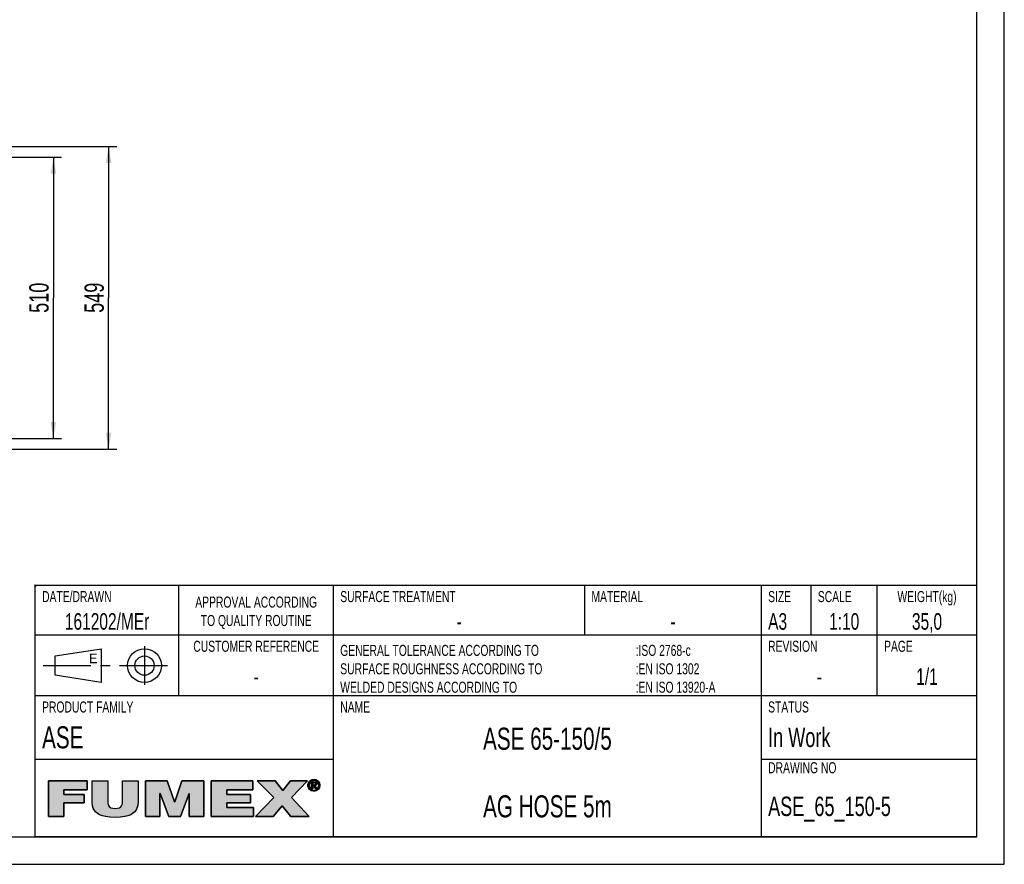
# Model space of a CAD drawing. Extents: x 0 to 420, y -131 to 297.
# Tile 9 of 16: x 242 to 420, y 0 to 153. Entities that reach past the tile are written whole.
import ezdxf

# ---------------------------------------------------------------- set-up
doc = ezdxf.new("R2010")
doc.units = 0
doc.header["$LTSCALE"] = 23.1
doc.linetypes.add('CENTER', pattern=[0.6, 0.375, -0.075, 0.075, -0.075])
doc.layers.get('0').update_dxf_attribs({"linetype": 'CONTINUOUS'})
for name, color, linetype in [('ASE_65_150-5_DXF_DIMENSION', 7, 'CONTINUOUS'), ('ASE_65_150-5_DXF_FORMAT', 7, 'CONTINUOUS'), ('ASE_65_150-5DXF_CONTINUOUS', 7, 'CONTINUOUS')]:
    doc.layers.add(name, color=color, linetype=linetype)
doc.styles.get("Standard").update_dxf_attribs({"font": 'txt', "width": 0.7})
doc.styles.add('TEXTSTYLE_2', font='txt', dxfattribs={"width": 0.7})
doc.styles.add('TEXTSTYLE_3', font='txt')
doc.dimstyles.new('DIMSTYLE_1', dxfattribs={"dimtxt": 3.5, "dimasz": 3, "dimexe": 1.5, "dimexo": 1, "dimgap": 0.875, "dimtad": 1, "dimdec": 0, "dimlfac": 10, "dimtxsty": 'STANDARD', "dimblk": '_ARROW_FILLED', "dimblk1": '_ARROW_FILLED', "dimblk2": '_ARROW_FILLED', "dimcen": 0.09, "dimazin": 3, "dimtp": 0.8, "dimtm": 0.8, "dimtfac": 1, "dimtdec": 0, "dimtofl": 0, "dimtmove": 0, "dimatfit": 3, "dimtolj": 1})
doc.dimstyles.new('DIMSTYLE_2', dxfattribs={"dimtxt": 3.5, "dimasz": 3, "dimexe": 1.5, "dimexo": 1, "dimgap": 0.875, "dimtad": 1, "dimdec": 3, "dimlfac": 10, "dimtxsty": 'STANDARD', "dimblk": '_ARROW_FILLED', "dimblk1": '_ARROW_FILLED', "dimblk2": '_ARROW_FILLED', "dimcen": 0.09, "dimazin": 3, "dimtp": 0.8, "dimtm": 0.8, "dimtfac": 1, "dimtdec": 3, "dimtofl": 0, "dimtmove": 0, "dimatfit": 3, "dimtolj": 1})

# ---------------------------------------------------------------- blocks, each defined once
blk = doc.blocks.new('BLOCK_2_BL1', base_point=(271.47, 11.94))
at = {"layer": 'ASE_65_150-5_DXF_FORMAT', "linetype": 'CONTINUOUS'}
for points in [[(249.69, 8.65), (246.89, 8.65), (246.89, 15.14), (253.91, 15.14), (253.91, 13.48), (249.69, 13.48), (249.69, 12.67), (253.32, 12.67), (253.32, 11.12), (249.69, 11.12)], [(263.1, 15.14), (263.1, 11.16), (263.06, 10.66), (262.95, 10.23), (262.77, 9.85), (262.52, 9.52), (262.19, 9.24), (261.79, 8.99), (261.28, 8.79), (260.65, 8.63), (259.88, 8.53), (258.96, 8.5), (258.04, 8.53), (257.27, 8.63), (256.64, 8.79), (256.13, 8.99), (255.72, 9.24), (255.39, 9.53), (255.14, 9.86), (254.96, 10.23), (254.85, 10.66), (254.81, 11.16), (254.81, 15.14), (257.61, 15.14), (257.61, 11.61), (257.62, 11.18), (257.68, 10.85), (257.79, 10.6), (257.96, 10.4), (258.19, 10.25), (258.53, 10.15), (258.97, 10.11), (259.41, 10.15), (259.73, 10.25), (259.97, 10.4), (260.13, 10.6), (260.23, 10.86), (260.29, 11.19), (260.3, 11.61), (260.3, 15.14)], [(267.08, 8.65), (264.43, 8.65), (264.43, 15.14), (268.41, 15.14), (269.71, 11.32), (269.74, 11.32), (271.04, 15.14), (275.02, 15.14), (275.02, 8.65), (272.37, 8.65), (272.37, 12.82), (272.35, 12.82), (270.77, 8.65), (268.68, 8.65), (267.1, 12.82), (267.08, 12.82)], [(284.04, 8.65), (276.37, 8.65), (276.37, 15.14), (283.9, 15.14), (283.9, 13.48), (279.17, 13.48), (279.17, 12.67), (283.46, 12.67), (283.46, 11.12), (279.17, 11.12), (279.17, 10.31), (284.04, 10.31)], [(287.6, 8.65), (284.39, 8.65), (287.68, 12.11), (284.68, 15.14), (287.97, 15.14), (289.34, 13.38), (290.69, 15.14), (293.8, 15.14), (290.89, 12.09), (294.13, 8.65), (290.76, 8.65), (289.2, 10.59)], [(294.32, 14.93), (294.24, 14.82), (294.17, 14.71), (294.13, 14.58), (294.1, 14.45), (294.09, 14.31), (293.88, 14.15), (293.87, 14.31), (293.88, 14.48), (293.92, 14.63), (293.98, 14.78), (294.06, 14.92), (294.36, 14.97)], [(294.1, 14.17), (294.13, 14.04), (294.17, 13.91), (294.24, 13.8), (294.32, 13.7), (294.16, 13.58), (294.06, 13.71), (293.98, 13.84), (293.92, 13.99), (293.88, 14.15), (294.09, 14.31)], [(294.47, 15.06), (294.36, 14.97), (294.06, 14.92), (294.16, 15.04), (294.58, 15.12)], [(294.7, 15.17), (294.58, 15.12), (294.16, 15.04), (294.27, 15.15), (294.83, 15.2)], [(294.96, 15.21), (294.83, 15.2), (294.27, 15.15), (294.34, 15.2), (295.44, 15.28), (295.58, 15.2), (295.65, 15.15), (295.76, 15.04), (295.86, 14.92), (295.94, 14.78), (296, 14.63), (296.04, 14.48), (296.05, 14.31), (296.04, 14.15), (296, 13.99), (295.94, 13.84), (295.86, 13.71), (295.76, 13.58), (295.65, 13.47), (295.58, 13.42), (295.44, 13.34), (295.29, 13.28), (295.13, 13.25), (294.8, 13.25), (294.64, 13.28), (294.48, 13.34), (294.41, 13.38), (294.96, 13.42), (295.1, 13.43), (295.22, 13.45), (295.35, 13.5), (295.46, 13.57), (295.56, 13.65), (295.6, 13.7), (295.68, 13.8), (295.75, 13.91), (295.79, 14.04), (295.82, 14.17), (295.83, 14.31), (295.82, 14.45), (295.79, 14.58), (295.75, 14.71), (295.68, 14.82), (295.6, 14.93), (295.56, 14.97), (295.46, 15.05), (295.34, 15.12), (295.22, 15.17), (295.1, 15.2)], [(294.96, 15.39), (295.13, 15.37), (295.29, 15.34), (295.44, 15.28), (294.34, 15.2), (294.48, 15.28), (294.64, 15.34), (294.8, 15.37)], [(294.74, 14.77), (294.55, 13.69), (294.55, 14.93), (295.02, 14.93), (295.02, 14.93), (295.13, 14.92), (295.21, 14.91), (295.28, 14.89), (295.33, 14.86), (295.38, 14.82), (295.4, 14.8), (295.41, 14.77), (295.44, 14.72), (295.45, 14.66), (295.46, 14.58), (295.45, 14.5), (295.43, 14.44), (295.41, 14.39), (295.09, 14.39), (295.13, 14.4), (295.16, 14.41), (295.19, 14.43), (295.21, 14.44), (295.23, 14.46), (295.24, 14.49), (295.25, 14.52), (295.26, 14.55), (295.26, 14.59), (295.26, 14.62), (295.25, 14.65), (295.24, 14.68), (295.23, 14.7), (295.21, 14.72), (295.18, 14.73), (295.15, 14.75), (295.12, 14.76), (295.08, 14.77), (295.03, 14.77), (294.99, 14.77), (294.86, 14.77)], [(294.96, 14.39), (294.98, 14.39), (295.04, 14.39), (295.09, 14.39), (295.41, 14.39), (294.74, 14.23), (294.74, 13.69), (294.55, 13.69), (294.74, 14.77), (294.74, 14.58), (294.74, 14.39), (294.85, 14.39)], [(295.14, 14.24), (295.49, 13.69), (295.28, 13.69), (294.95, 14.23), (294.74, 14.23), (295.41, 14.39), (295.37, 14.34), (295.33, 14.3), (295.27, 14.27), (295.21, 14.25)], [(294.36, 13.65), (294.46, 13.57), (294.27, 13.47), (294.16, 13.58), (294.32, 13.7)], [(294.58, 13.5), (294.7, 13.45), (294.41, 13.38), (294.27, 13.47), (294.46, 13.57)]]:
    blk.add_hatch(color=7, dxfattribs=at).paths.add_polyline_path(points)
at = {"layer": 'ASE_65_150-5_DXF_FORMAT', "color": 7, "linetype": 'CONTINUOUS'}
for p, q in [((253.91, 15.14), (246.89, 15.14)), ((246.89, 15.14), (246.89, 8.65)), ((253.91, 15.14), (246.89, 15.14)), ((246.89, 15.14), (246.89, 8.65)), ((253.91, 13.48), (253.91, 15.14)), ((253.91, 13.48), (253.91, 15.14)), ((268.41, 15.14), (264.43, 15.14)), ((264.43, 15.14), (264.43, 8.65)), ((268.41, 15.14), (264.43, 15.14)), ((264.43, 15.14), (264.43, 8.65)), ((269.71, 11.32), (268.41, 15.14)), ((269.71, 11.32), (268.41, 15.14)), ((271.04, 15.14), (269.74, 11.32)), ((271.04, 15.14), (269.74, 11.32)), ((275.02, 15.14), (271.04, 15.14)), ((275.02, 15.14), (271.04, 15.14)), ((275.02, 8.65), (275.02, 15.14)), ((275.02, 8.65), (275.02, 15.14)), ((283.9, 15.14), (276.37, 15.14)), ((276.37, 15.14), (276.37, 8.65)), ((283.9, 15.14), (276.37, 15.14)), ((276.37, 15.14), (276.37, 8.65)), ((283.9, 13.48), (283.9, 15.14)), ((283.9, 13.48), (283.9, 15.14)), ((287.97, 15.14), (284.68, 15.14)), ((284.68, 15.14), (287.68, 12.11)), ((287.97, 15.14), (284.68, 15.14)), ((284.68, 15.14), (287.68, 12.11)), ((289.34, 13.38), (287.97, 15.14)), ((289.34, 13.38), (287.97, 15.14)), ((290.69, 15.14), (289.34, 13.38)), ((290.69, 15.14), (289.34, 13.38)), ((293.8, 15.14), (290.69, 15.14)), ((293.8, 15.14), (290.69, 15.14)), ((290.89, 12.09), (293.8, 15.14)), ((290.89, 12.09), (293.8, 15.14)), ((249.69, 12.67), (249.69, 13.48)), ((249.69, 13.48), (253.91, 13.48)), ((249.69, 12.67), (249.69, 13.48)), ((249.69, 13.48), (253.91, 13.48)), ((253.32, 12.67), (249.69, 12.67)), ((253.32, 12.67), (249.69, 12.67)), ((253.32, 11.12), (253.32, 12.67)), ((253.32, 11.12), (253.32, 12.67)), ((267.08, 8.65), (267.08, 12.82)), ((267.08, 12.82), (267.1, 12.82)), ((267.08, 8.65), (267.08, 12.82)), ((267.08, 12.82), (267.1, 12.82)), ((267.1, 12.82), (268.68, 8.65)), ((267.1, 12.82), (268.68, 8.65)), ((270.77, 8.65), (272.35, 12.82)), ((270.77, 8.65), (272.35, 12.82)), ((272.35, 12.82), (272.37, 12.82)), ((272.35, 12.82), (272.37, 12.82)), ((272.37, 12.82), (272.37, 8.65)), ((272.37, 12.82), (272.37, 8.65)), ((279.17, 12.67), (279.17, 13.48)), ((279.17, 13.48), (283.9, 13.48)), ((279.17, 12.67), (279.17, 13.48)), ((279.17, 13.48), (283.9, 13.48)), ((283.46, 12.67), (279.17, 12.67)), ((283.46, 12.67), (279.17, 12.67)), ((283.46, 11.12), (283.46, 12.67)), ((283.46, 11.12), (283.46, 12.67)), ((249.69, 8.65), (249.69, 11.12)), ((249.69, 11.12), (253.32, 11.12)), ((249.69, 8.65), (249.69, 11.12)), ((249.69, 11.12), (253.32, 11.12)), ((269.74, 11.32), (269.71, 11.32)), ((269.74, 11.32), (269.71, 11.32)), ((279.17, 10.31), (279.17, 11.12)), ((279.17, 11.12), (283.46, 11.12)), ((279.17, 10.31), (279.17, 11.12)), ((279.17, 11.12), (283.46, 11.12)), ((287.68, 12.11), (284.39, 8.65)), ((287.68, 12.11), (284.39, 8.65)), ((294.13, 8.65), (290.89, 12.09)), ((294.13, 8.65), (290.89, 12.09)), ((284.04, 10.31), (279.17, 10.31)), ((284.04, 10.31), (279.17, 10.31)), ((284.04, 8.65), (284.04, 10.31)), ((284.04, 8.65), (284.04, 10.31)), ((287.6, 8.65), (289.2, 10.59)), ((287.6, 8.65), (289.2, 10.59)), ((289.2, 10.59), (290.76, 8.65)), ((289.2, 10.59), (290.76, 8.65)), ((246.89, 8.65), (249.69, 8.65)), ((246.89, 8.65), (249.69, 8.65)), ((264.43, 8.65), (267.08, 8.65)), ((264.43, 8.65), (267.08, 8.65)), ((268.68, 8.65), (270.77, 8.65)), ((268.68, 8.65), (270.77, 8.65)), ((272.37, 8.65), (275.02, 8.65)), ((272.37, 8.65), (275.02, 8.65)), ((276.37, 8.65), (284.04, 8.65)), ((276.37, 8.65), (284.04, 8.65)), ((284.39, 8.65), (287.6, 8.65)), ((284.39, 8.65), (287.6, 8.65)), ((290.76, 8.65), (294.13, 8.65)), ((290.76, 8.65), (294.13, 8.65))]:
    blk.add_line(p, q, dxfattribs=at)
for points in [[(249.69, 8.65), (246.89, 8.65), (246.89, 15.14), (253.91, 15.14), (253.91, 13.48), (249.69, 13.48), (249.69, 12.67), (253.32, 12.67), (253.32, 11.12), (249.69, 11.12), (249.69, 8.65)], [(263.1, 15.14), (263.1, 11.16), (263.06, 10.66), (262.95, 10.23), (262.77, 9.85), (262.52, 9.52), (262.19, 9.24), (261.79, 8.99), (261.28, 8.79), (260.65, 8.63), (259.88, 8.53), (258.96, 8.5), (258.04, 8.53), (257.27, 8.63), (256.64, 8.79), (256.13, 8.99), (255.72, 9.24), (255.39, 9.53), (255.14, 9.86), (254.96, 10.23), (254.85, 10.66), (254.81, 11.16), (254.81, 15.14), (257.61, 15.14), (257.61, 11.61), (257.62, 11.18), (257.68, 10.85), (257.79, 10.6), (257.96, 10.4), (258.19, 10.25), (258.53, 10.15), (258.97, 10.11), (259.41, 10.15), (259.73, 10.25), (259.97, 10.4), (260.13, 10.6), (260.23, 10.86), (260.29, 11.19), (260.3, 11.61), (260.3, 15.14), (263.1, 15.14)], [(267.08, 8.65), (264.43, 8.65), (264.43, 15.14), (268.41, 15.14), (269.71, 11.32), (269.74, 11.32), (271.04, 15.14), (275.02, 15.14), (275.02, 8.65), (272.37, 8.65), (272.37, 12.82), (272.35, 12.82), (270.77, 8.65), (268.68, 8.65), (267.1, 12.82), (267.08, 12.82), (267.08, 8.65)], [(284.04, 8.65), (276.37, 8.65), (276.37, 15.14), (283.9, 15.14), (283.9, 13.48), (279.17, 13.48), (279.17, 12.67), (283.46, 12.67), (283.46, 11.12), (279.17, 11.12), (279.17, 10.31), (284.04, 10.31), (284.04, 8.65)], [(287.6, 8.65), (284.39, 8.65), (287.68, 12.11), (284.68, 15.14), (287.97, 15.14), (289.34, 13.38), (290.69, 15.14), (293.8, 15.14), (290.89, 12.09), (294.13, 8.65), (290.76, 8.65), (289.2, 10.59), (287.6, 8.65)], [(294.32, 14.93), (294.24, 14.82), (294.17, 14.71), (294.13, 14.58), (294.1, 14.45), (294.09, 14.31), (293.88, 14.15), (293.87, 14.31), (293.88, 14.48), (293.92, 14.63), (293.98, 14.78), (294.06, 14.92), (294.36, 14.97), (294.32, 14.93)], [(294.1, 14.17), (294.13, 14.04), (294.17, 13.91), (294.24, 13.8), (294.32, 13.7), (294.16, 13.58), (294.06, 13.71), (293.98, 13.84), (293.92, 13.99), (293.88, 14.15), (294.09, 14.31), (294.1, 14.17)], [(294.47, 15.06), (294.36, 14.97), (294.06, 14.92), (294.16, 15.04), (294.58, 15.12), (294.47, 15.06)], [(294.7, 15.17), (294.58, 15.12), (294.16, 15.04), (294.27, 15.15), (294.83, 15.2), (294.7, 15.17)], [(294.96, 15.21), (294.83, 15.2), (294.27, 15.15), (294.34, 15.2), (295.44, 15.28), (295.58, 15.2), (295.65, 15.15), (295.76, 15.04), (295.86, 14.92), (295.94, 14.78), (296, 14.63), (296.04, 14.48), (296.05, 14.31), (296.04, 14.15), (296, 13.99), (295.94, 13.84), (295.86, 13.71), (295.76, 13.58), (295.65, 13.47), (295.58, 13.42), (295.44, 13.34), (295.29, 13.28), (295.13, 13.25), (294.8, 13.25), (294.64, 13.28), (294.48, 13.34), (294.41, 13.38), (294.96, 13.42), (295.1, 13.43), (295.22, 13.45), (295.35, 13.5), (295.46, 13.57), (295.56, 13.65), (295.6, 13.7), (295.68, 13.8), (295.75, 13.91), (295.79, 14.04), (295.82, 14.17), (295.83, 14.31), (295.82, 14.45), (295.79, 14.58), (295.75, 14.71), (295.68, 14.82), (295.6, 14.93), (295.56, 14.97), (295.46, 15.05), (295.34, 15.12), (295.22, 15.17), (295.1, 15.2), (294.96, 15.21)], [(294.96, 15.39), (295.13, 15.37), (295.29, 15.34), (295.44, 15.28), (294.34, 15.2), (294.48, 15.28), (294.64, 15.34), (294.8, 15.37), (294.96, 15.39)], [(294.74, 14.77), (294.55, 13.69), (294.55, 14.93), (295.02, 14.93), (295.02, 14.93), (295.13, 14.92), (295.21, 14.91), (295.28, 14.89), (295.33, 14.86), (295.38, 14.82), (295.4, 14.8), (295.41, 14.77), (295.44, 14.72), (295.45, 14.66), (295.46, 14.58), (295.45, 14.5), (295.43, 14.44), (295.41, 14.39), (295.09, 14.39), (295.13, 14.4), (295.16, 14.41), (295.19, 14.43), (295.21, 14.44), (295.23, 14.46), (295.24, 14.49), (295.25, 14.52), (295.26, 14.55), (295.26, 14.59), (295.26, 14.62), (295.25, 14.65), (295.24, 14.68), (295.23, 14.7), (295.21, 14.72), (295.18, 14.73), (295.15, 14.75), (295.12, 14.76), (295.08, 14.77), (295.03, 14.77), (294.99, 14.77), (294.86, 14.77), (294.74, 14.77)], [(294.96, 14.39), (294.98, 14.39), (295.04, 14.39), (295.09, 14.39), (295.41, 14.39), (294.74, 14.23), (294.74, 13.69), (294.55, 13.69), (294.74, 14.77), (294.74, 14.58), (294.74, 14.39), (294.85, 14.39), (294.96, 14.39)], [(295.14, 14.24), (295.49, 13.69), (295.28, 13.69), (294.95, 14.23), (294.74, 14.23), (295.41, 14.39), (295.37, 14.34), (295.33, 14.3), (295.27, 14.27), (295.21, 14.25), (295.14, 14.24)], [(294.36, 13.65), (294.46, 13.57), (294.27, 13.47), (294.16, 13.58), (294.32, 13.7), (294.36, 13.65)], [(294.58, 13.5), (294.7, 13.45), (294.41, 13.38), (294.27, 13.47), (294.46, 13.57), (294.58, 13.5)]]:
    blk.add_lwpolyline(points, dxfattribs=at)
for points, knots in [([(263.1, 15.14), (263.1, 15.14), (260.3, 15.14), (260.3, 15.14), (260.3, 15.14), (260.3, 11.61), (260.3, 11.61), (260.3, 10.94), (260.3, 10.11), (258.97, 10.11), (257.61, 10.11), (257.61, 10.94), (257.61, 11.61), (257.61, 11.61), (257.61, 15.14), (257.61, 15.14), (257.61, 15.14), (254.81, 15.14), (254.81, 15.14), (254.81, 15.14), (254.81, 11.16), (254.81, 11.16), (254.81, 9.36), (256.19, 8.5), (258.96, 8.5), (261.74, 8.5), (263.1, 9.36), (263.1, 11.16), (263.1, 11.16), (263.1, 15.14), (263.1, 15.14)], [0, 0, 0, 0, 1, 1, 1, 2, 2, 2, 3, 3, 3, 4, 4, 4, 5, 5, 5, 6, 6, 6, 7, 7, 7, 8, 8, 8, 9, 9, 9, 10, 10, 10, 10]), ([(263.1, 15.14), (263.1, 15.14), (260.3, 15.14), (260.3, 15.14), (260.3, 15.14), (260.3, 11.61), (260.3, 11.61), (260.3, 10.94), (260.3, 10.11), (258.97, 10.11), (257.61, 10.11), (257.61, 10.94), (257.61, 11.61), (257.61, 11.61), (257.61, 15.14), (257.61, 15.14), (257.61, 15.14), (254.81, 15.14), (254.81, 15.14), (254.81, 15.14), (254.81, 11.16), (254.81, 11.16), (254.81, 9.36), (256.19, 8.5), (258.96, 8.5), (261.74, 8.5), (263.1, 9.36), (263.1, 11.16), (263.1, 11.16), (263.1, 15.14), (263.1, 15.14)], [0, 0, 0, 0, 1, 1, 1, 2, 2, 2, 3, 3, 3, 4, 4, 4, 5, 5, 5, 6, 6, 6, 7, 7, 7, 8, 8, 8, 9, 9, 9, 10, 10, 10, 10]), ([(294.96, 13.24), (295.55, 13.24), (296.05, 13.69), (296.05, 14.31), (296.05, 14.93), (295.55, 15.39), (294.96, 15.39), (294.37, 15.39), (293.87, 14.93), (293.87, 14.31), (293.87, 13.69), (294.37, 13.24), (294.96, 13.24)], [0, 0, 0, 0, 1, 1, 1, 2, 2, 2, 3, 3, 3, 4, 4, 4, 4]), ([(294.96, 13.24), (295.55, 13.24), (296.05, 13.69), (296.05, 14.31), (296.05, 14.93), (295.55, 15.39), (294.96, 15.39), (294.37, 15.39), (293.87, 14.93), (293.87, 14.31), (293.87, 13.69), (294.37, 13.24), (294.96, 13.24)], [0, 0, 0, 0, 1, 1, 1, 2, 2, 2, 3, 3, 3, 4, 4, 4, 4]), ([(294.09, 14.31), (294.09, 14.82), (294.47, 15.21), (294.96, 15.21), (295.45, 15.21), (295.83, 14.82), (295.83, 14.31), (295.83, 13.8), (295.45, 13.42), (294.96, 13.42), (294.47, 13.42), (294.09, 13.8), (294.09, 14.31)], [0, 0, 0, 0, 1, 1, 1, 2, 2, 2, 3, 3, 3, 4, 4, 4, 4]), ([(294.09, 14.31), (294.09, 14.82), (294.47, 15.21), (294.96, 15.21), (295.45, 15.21), (295.83, 14.82), (295.83, 14.31), (295.83, 13.8), (295.45, 13.42), (294.96, 13.42), (294.47, 13.42), (294.09, 13.8), (294.09, 14.31)], [0, 0, 0, 0, 1, 1, 1, 2, 2, 2, 3, 3, 3, 4, 4, 4, 4]), ([(294.74, 14.23), (294.74, 14.23), (294.95, 14.23), (294.95, 14.23), (294.95, 14.23), (295.28, 13.69), (295.28, 13.69), (295.28, 13.69), (295.49, 13.69), (295.49, 13.69), (295.49, 13.69), (295.14, 14.24), (295.14, 14.24), (295.32, 14.26), (295.46, 14.36), (295.46, 14.58), (295.46, 14.82), (295.31, 14.93), (295.02, 14.93), (295.02, 14.93), (294.55, 14.93), (294.55, 14.93), (294.55, 14.93), (294.55, 13.69), (294.55, 13.69), (294.55, 13.69), (294.74, 13.69), (294.74, 13.69), (294.74, 13.69), (294.74, 14.23), (294.74, 14.23)], [0, 0, 0, 0, 1, 1, 1, 2, 2, 2, 3, 3, 3, 4, 4, 4, 5, 5, 5, 6, 6, 6, 7, 7, 7, 8, 8, 8, 9, 9, 9, 10, 10, 10, 10]), ([(294.74, 14.23), (294.74, 14.23), (294.95, 14.23), (294.95, 14.23), (294.95, 14.23), (295.28, 13.69), (295.28, 13.69), (295.28, 13.69), (295.49, 13.69), (295.49, 13.69), (295.49, 13.69), (295.14, 14.24), (295.14, 14.24), (295.32, 14.26), (295.46, 14.36), (295.46, 14.58), (295.46, 14.82), (295.31, 14.93), (295.02, 14.93), (295.02, 14.93), (294.55, 14.93), (294.55, 14.93), (294.55, 14.93), (294.55, 13.69), (294.55, 13.69), (294.55, 13.69), (294.74, 13.69), (294.74, 13.69), (294.74, 13.69), (294.74, 14.23), (294.74, 14.23)], [0, 0, 0, 0, 1, 1, 1, 2, 2, 2, 3, 3, 3, 4, 4, 4, 5, 5, 5, 6, 6, 6, 7, 7, 7, 8, 8, 8, 9, 9, 9, 10, 10, 10, 10]), ([(294.74, 14.39), (294.74, 14.39), (294.74, 14.77), (294.74, 14.77), (294.74, 14.77), (294.99, 14.77), (294.99, 14.77), (295.12, 14.77), (295.26, 14.74), (295.26, 14.59), (295.26, 14.4), (295.12, 14.39), (294.96, 14.39), (294.96, 14.39), (294.74, 14.39), (294.74, 14.39)], [0, 0, 0, 0, 1, 1, 1, 2, 2, 2, 3, 3, 3, 4, 4, 4, 5, 5, 5, 5]), ([(294.74, 14.39), (294.74, 14.39), (294.74, 14.77), (294.74, 14.77), (294.74, 14.77), (294.99, 14.77), (294.99, 14.77), (295.12, 14.77), (295.26, 14.74), (295.26, 14.59), (295.26, 14.4), (295.12, 14.39), (294.96, 14.39), (294.96, 14.39), (294.74, 14.39), (294.74, 14.39)], [0, 0, 0, 0, 1, 1, 1, 2, 2, 2, 3, 3, 3, 4, 4, 4, 5, 5, 5, 5])]:
    blk.add_open_spline(points, degree=3, knots=knots, dxfattribs=at)
for points in [[(294.96, 13.42), (294.41, 13.38), (294.83, 13.43), (294.7, 13.45)], [(294.96, 13.24), (294.8, 13.25), (295.13, 13.25)]]:
    blk.add_solid(points, dxfattribs=at)
blk = doc.blocks.new('_ARROW_FILLED')
at = {"color": 0, "linetype": 'BYBLOCK'}
blk.add_solid([(0, 0), (-1, 0.167), (-1, -0.167)], dxfattribs=at)
blk = doc.blocks.new('*D1')
at = {"layer": 'ASE_65_150-5_DXF_DIMENSION', "color": 2, "linetype": 'CONTINUOUS'}
for p, q in [((234.97, 130.06), (259.27, 130.06)), ((257.77, 130.06), (257.77, 102.63)), ((257.77, 75.21), (257.77, 102.63)), ((234.97, 75.21), (259.27, 75.21))]:
    blk.add_line(p, q, dxfattribs=at)
at = {"layer": 'ASE_65_150-5_DXF_DIMENSION', "color": 2, "linetype": 'CONTINUOUS', "xscale": 3, "yscale": 3, "zscale": 3}
for p, rotation in [((257.77, 130.06), 90), ((257.77, 75.21), 270)]:
    blk.add_blockref('_ARROW_FILLED', p, dxfattribs=dict(at, rotation=rotation))
at = {"layer": 'ASE_65_150-5_DXF_DIMENSION', "color": 2, "linetype": 'CONTINUOUS', "insert": (253.4, 102.63), "char_height": 3.5, "width": 12, "attachment_point": 2, "rotation": 90}
blk.add_mtext('549', dxfattribs=at)
blk = doc.blocks.new('*D2')
at = {"layer": 'ASE_65_150-5_DXF_DIMENSION', "color": 2, "linetype": 'CONTINUOUS'}
for p, q in [((236.07, 128.13), (249.27, 128.13)), ((247.77, 128.13), (247.77, 102.63)), ((247.77, 77.13), (247.77, 102.63)), ((236.07, 77.13), (249.27, 77.13))]:
    blk.add_line(p, q, dxfattribs=at)
at = {"layer": 'ASE_65_150-5_DXF_DIMENSION', "color": 2, "linetype": 'CONTINUOUS', "xscale": 3, "yscale": 3, "zscale": 3}
for p, rotation in [((247.77, 128.13), 90), ((247.77, 77.13), 270)]:
    blk.add_blockref('_ARROW_FILLED', p, dxfattribs=dict(at, rotation=rotation))
at = {"layer": 'ASE_65_150-5_DXF_DIMENSION', "color": 2, "linetype": 'CONTINUOUS', "insert": (243.4, 102.63), "char_height": 3.5, "width": 10.875, "attachment_point": 2, "rotation": 90}
blk.add_mtext('510', dxfattribs=at)
blk = doc.blocks.new('VYPLACERING_BL2', base_point=(257.5, 36))
at = {"layer": 'ASE_65_150-5DXF_CONTINUOUS', "color": 7, "linetype": 'CENTER'}
for p, q in [((264.28, 39.5), (264.28, 32.5)), ((245.9, 36), (269.09, 36))]:
    blk.add_line(p, q, dxfattribs=at)
at = {"layer": 'ASE_65_150-5DXF_CONTINUOUS', "color": 7, "linetype": 'CONTINUOUS'}
for p, q in [((248.09, 37.75), (256.4, 39.06)), ((248.09, 34.25), (248.09, 37.75)), ((256.4, 39.06), (256.4, 32.94)), ((256.4, 32.94), (248.09, 34.25))]:
    blk.add_line(p, q, dxfattribs=at)
for radius in [3.06, 1.75]:
    blk.add_circle((264.28, 36), radius, dxfattribs=at)

msp = doc.modelspace()

# ---------------------------------------------------------------- linework, layer by layer
at = {"layer": 'ASE_65_150-5_DXF_FORMAT', "color": 7, "linetype": 'CONTINUOUS'}
for p, q in [((419.99842, -0.00152), (419.99842, 296.99848)), ((414.99842, 4.99848), (414.99842, 291.99848)), ((244.65469, 50.34226), (244.34219, 50.65476)), ((244.65469, 50.65476), (244.34219, 50.34226)), ((414.99842, 50.49848), (244.49842, 50.49848)), ((244.49842, 4.99848), (244.49842, 50.49848)), ((270.49842, 30.49848), (270.49842, 50.49848)), ((298.49842, 4.99848), (298.49842, 50.49848)), ((343.99842, 41.49848), (343.99842, 50.49848)), ((375.99842, 4.99848), (375.99842, 50.49848)), ((384.99842, 41.49848), (384.99842, 50.49848)), ((396.99842, 30.49848), (396.99842, 50.49848)), ((414.99842, 4.99848), (414.99842, 50.49848)), ((414.99842, 41.49848), (244.49842, 41.49848)), ((414.99842, 30.49848), (244.49842, 30.49848)), ((298.49842, 18.99848), (244.49842, 18.99848)), ((414.99842, 18.99848), (375.99842, 18.99848)), ((24.99842, 4.99848), (414.99842, 4.99848)), ((414.99842, 4.99848), (244.49842, 4.99848)), ((-0.00158, -0.00152), (419.99842, -0.00152))]:
    msp.add_line(p, q, dxfattribs=at)

# ---------------------------------------------------------------- block references
at = {"layer": 'ASE_65_150-5_DXF_FORMAT', "color": 2, "linetype": 'CONTINUOUS'}
msp.add_blockref('BLOCK_2_BL1', (271.46701, 11.94061), dxfattribs=at)
at = {"layer": 'ASE_65_150-5DXF_CONTINUOUS', "color": 7, "linetype": 'CONTINUOUS'}
msp.add_blockref('VYPLACERING_BL2', (257.49842, 35.99848), dxfattribs=at)

# ---------------------------------------------------------------- texts
at = {"color": 7, "linetype": 'CONTINUOUS'}
for s, insert, char_height, width, attachment_point, style in [('DATE/DRAWN', (245.72342, 49.49848), 2, 14, 1, 'TEXTSTYLE_2'), ('APPROVAL ACCORDING\\PTO QUALITY ROUTINE', (284.49842, 48.49848), 2, 25.2, 2, 'TEXTSTYLE_2'), ('SURFACE TREATMENT', (299.72342, 49.49848), 2, 23.8, 1, 'TEXTSTYLE_2'), ('MATERIAL', (345.22342, 49.49848), 2, 11.2, 1, 'TEXTSTYLE_2'), ('SIZE ', (377.22342, 49.49848), 2, 7, 1, 'TEXTSTYLE_2'), ('SCALE', (386.22342, 49.49848), 2, 7, 1, 'TEXTSTYLE_2'), ('WEIGHT(kg)', (405.99842, 49.49848), 2, 14, 2, 'TEXTSTYLE_2'), ('CUSTOMER REFERENCE', (284.49842, 40.49848), 2, 25.2, 2, 'TEXTSTYLE_2'), ('REVISION', (377.22342, 40.49848), 2, 11.2, 1, 'TEXTSTYLE_2'), ('PAGE', (398.22342, 40.49848), 2, 5.6, 1, 'TEXTSTYLE_2'), ('E', (254.21717, 38.18598), 1.75, 1.75, 1, 'TEXTSTYLE_3')]:
    msp.add_mtext(s, dxfattribs=dict(at, insert=insert, char_height=char_height, width=width, attachment_point=attachment_point, style=style))
at = {"color": 7, "linetype": 'CONTINUOUS', "char_height": 3}
for s, insert, width, attachment_point in [('161202/MEr', (257.49842, 45.49848), 33.5357143, 2), ('A3 ', (377.22342, 45.49848), 11.4642857, 1), ('1:10', (390.99842, 45.49848), 11.1428571, 2), ('35,0', (405.99842, 45.49848), 13.3928571, 2), ('-', (321.24842, 45.49848), 4.0714286, 2), ('-', (359.99842, 45.49848), 4.0714286, 2)]:
    msp.add_mtext(s, dxfattribs=dict(at, insert=insert, width=width, attachment_point=attachment_point))
at = {"layer": 'ASE_65_150-5_DXF_FORMAT', "color": 7, "linetype": 'CONTINUOUS', "char_height": 2, "attachment_point": 1, "style": 'TEXTSTYLE_2'}
for s, insert, width in [('GENERAL TOLERANCE ACCORDING TO\\PSURFACE ROUGHNESS ACCORDING TO\\PWELDED DESIGNS ACCORDING TO\\P ', (299.72342, 39.74848), 42), (':ISO 2768-c\\P:EN ISO 1302\\P:EN ISO 13920-A ', (353.22342, 39.74848), 22.4), ('PRODUCT FAMILY', (245.72342, 29.49848), 19.6), ('NAME ', (299.72342, 29.49848), 7), ('STATUS ', (377.22342, 29.49848), 9.8), ('DRAWING NO', (377.22342, 18.49848), 14)]:
    msp.add_mtext(s, dxfattribs=dict(at, insert=insert, width=width))
at = {"layer": 'ASE_65_150-5_DXF_FORMAT', "color": 7, "linetype": 'CONTINUOUS'}
for s, insert, char_height, width, attachment_point in [('1/1', (405.99842, 35.49848), 3, 9.4285714, 2), ('-', (284.49842, 35.49848), 3, 4.0714286, 2), ('- ', (386.49842, 35.49848), 3, 7.6071429, 2), ('ASE', (245.72342, 24.99848), 4, 15.2857143, 1), ('ASE 65-150/5', (337.24842, 24.74848), 4, 54.5714286, 2), ('In Work  ', (377.22342, 24.74848), 3.5, 38.5, 1), ('AG HOSE 5m', (337.24842, 12.49848), 4, 48.7142857, 2), ('ASE_65_150-5', (377.22342, 12.24848), 3.5, 47.875, 1)]:
    msp.add_mtext(s, dxfattribs=dict(at, insert=insert, char_height=char_height, width=width, attachment_point=attachment_point))

# ---------------------------------------------------------------- dimensions: what is measured, and where the dimension line sits
at = {"layer": 'ASE_65_150-5_DXF_DIMENSION', "color": 2, "linetype": 'CONTINUOUS'}
for base, p1, p2, angle, dimstyle, picture, middle in [((257.77351, 75.20641), (233.97351, 130.05972), (233.97351, 75.20641), 270, 'DIMSTYLE_1', '*D1', (257.77351, 102.13307)), ((247.77351, 128.13307), (235.07352, 77.13307), (235.07352, 128.13307), 90, 'DIMSTYLE_2', '*D2', (247.77351, 102.13306))]:
    dim = msp.add_linear_dim(base=base, p1=p1, p2=p2, angle=angle, dimstyle=dimstyle, dxfattribs=at)
    dim.commit()
    dim.dimension.update_dxf_attribs({"geometry": picture, "text_midpoint": middle, "dimtype": 160})

doc.saveas('drawing.dxf')
